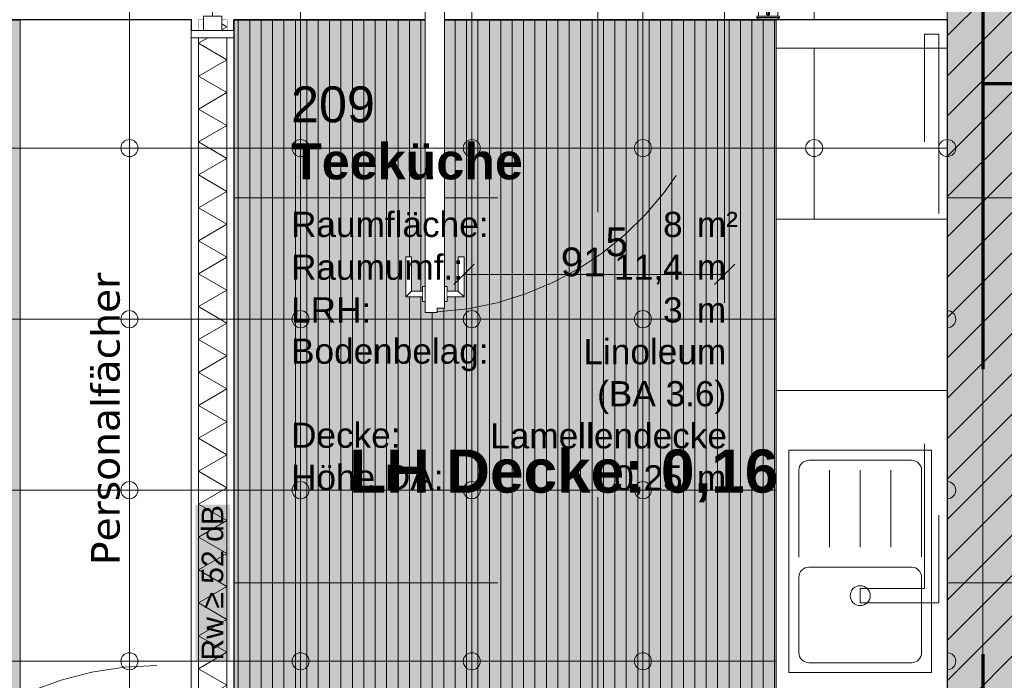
# Model space of a CAD drawing. Header units: metres. Extents: x -45 to 152, y -127 to 99.
# Tile 129 of 256: x -26.33 to -22.88, y -20.59 to -18.27. Entities that reach past the tile are written whole.
import ezdxf
from ezdxf.enums import TextEntityAlignment as Align

# ---------------------------------------------------------------- set-up
doc = ezdxf.new("R2010")
doc.units = ezdxf.units.M
doc.header["$PDMODE"] = 1
doc.header["$PDSIZE"] = -2
for name, pattern in [('Achsen 01', [5.291531, 3.175, -1.058062, 0.352704, -0.705764]), ('gestrichelt', [2.116531, 1.058062, -1.058469]), ('gestrichelt - 01', [2, 1, -1]), ('Raster 01', [2, 1, -1])]:
    doc.linetypes.add(name, pattern=pattern)
doc.layers.get('0').update_dxf_attribs({"lineweight": 25})
for name, color, linetype, lineweight, true_color in [('013_Beton und Stahlbetonarbeiten-000 Sichtbeton-341 tragende In', 5, 'Continuous', 5, 0x0000ff), ('031_Metallbauarbeiten-350 Lamellendecke DS', 7, 'Continuous', 35, 0x666666), ('032_Metallarbeiten-Fenster', 7, 'Continuous', 13, 0x444444), ('039_Trockenbauarbeiten-340 Dämmung', 7, 'Continuous', 9, 0xc0c0c0), ('045_Sanitär Betriebseinrichtung-allg.', 9, 'Continuous', 13, 0x808080), ('ACTES-Einrichtung Aufsicht.', 7, 'Continuous', 9, 0xa6a6a6), ('AV1-Achsen', 1, 'Achsen 01', 18, 0xff0000), ('AV1-Einrichtung', 7, 'Continuous', 9, 0xa6a6a6), ('AV1-Raster', 7, 'Raster 01', 9, 0xa6a6a6)]:
    doc.layers.add(name, color=color, linetype=linetype, lineweight=lineweight, true_color=true_color)
for name, color, linetype, lineweight in [('013_Beton und Stahlbetonarbeiten-340 Innenwände', 7, 'Continuous', 18), ('027_Tischlerarbeiten-340 Innentüren', 7, 'Continuous', 9), ('036_Bodenbelagarbeiten-350 Doppelbodenelement', 7, 'Continuous', 9), ('039_Trockenbauarbeiten-340 Gipskarton', 7, 'Continuous', 9), ('_1.35m (3D)', 7, 'Continuous', 9), ('_GRU (2D)', 7, 'Continuous', 9), ('_OG 2 (2D)', 7, 'Continuous', 9), ('_OG 2 - DS (2D)', 7, 'Continuous', 9), ('AV1-Akustikvorgaben-Trennwände', 7, 'Continuous', 5), ('AV1-Brandschutzkonzept-Brandschutzkonzept', 7, 'Continuous', 5), ('AV1-Stempel-Raumstempel', 7, 'Continuous', 9), ('Keine', 7, 'Continuous', 9)]:
    doc.layers.add(name, color=color, linetype=linetype, lineweight=lineweight)
doc.layers.get('0').freeze()
doc.styles.add('Arial', font='arial.ttf')
doc.styles.add('Arial (bold)', font='arialbd.ttf')
doc.styles.add('Verdana', font='verdana.ttf')
doc.dimstyles.new('COE 50', dxfattribs={"dimtxt": 126.090495, "dimasz": 0.001414, "dimexe": 0.001, "dimexo": 0.01, "dimgap": 0.001, "dimtad": 1, "dimdec": 3, "dimtxsty": 'Arial', "dimblk": 'VW_SLASH-4', "dimblk1": 'VW_SLASH-4', "dimblk2": 'VW_SLASH-4', "dimcen": 0, "dimadec": 3, "dimazin": 0, "dimtfac": 0.8, "dimtdec": 3, "dimtix": 1, "dimtmove": 0, "dimatfit": 0, "dimldrblk": 'VW_SLASH-3', "dimfxl": 0.002, "dimfxlon": 1, "dimfrac": 2, "dimtolj": 1, "dimarcsym": 0})
pattern_1 = [(90, (0, 0), (0.04, 0), [])]

# ---------------------------------------------------------------- blocks, each defined once
blk = doc.blocks.new('Group-2')
at = {"layer": 'AV1-Raster'}
for p, q in [((-25.65, -22.95), (-25.65, 1.35)), ((-24.3, -22.95), (-24.3, 1.35)), ((-22.95, -22.95), (-22.95, 1.35)), ((1.35, -18.9), (-40.5, -18.9)), ((1.35, -20.25), (-40.5, -20.25))]:
    blk.add_line(p, q, dxfattribs=at)
blk = doc.blocks.new('1.35m (3D)')
at = {"layer": 'AV1-Raster', "color": 7}
blk.add_blockref('Group-2', (0, 0), dxfattribs=at)
blk = doc.blocks.new('OG 2 - DS (2D)')
at = {"layer": '031_Metallbauarbeiten-350 Lamellendecke DS', "linetype": 'Continuous', "lineweight": 0, "transparency": 33554508}
for color, points in [(254, [(-29.625, -18.275), (-25.725, -18.275), (-25.725, -21.385), (-29.625, -21.385)]), (190, [(-29.625, -18.275), (-25.725, -18.275), (-25.725, -21.385), (-29.625, -21.385)]), (254, [(-25.575, -18.275), (-23.075, -18.275), (-23.075, -21.385), (-25.575, -21.385)]), (190, [(-25.575, -18.275), (-23.075, -18.275), (-23.075, -21.385), (-25.575, -21.385)])]:
    blk.add_hatch(color=color, dxfattribs=at).paths.add_polyline_path(points)
at = {"layer": '031_Metallbauarbeiten-350 Lamellendecke DS', "linetype": 'Continuous', "lineweight": 9, "transparency": 33554508}
h = blk.add_hatch(dxfattribs=at)
h.set_pattern_fill('Lamellendecke', color=252, style=0, pattern_type=2)
h.set_pattern_definition(pattern_1)
h.paths.add_polyline_path([(-29.625, -18.275), (-25.725, -18.275), (-25.725, -21.385), (-29.625, -21.385)])
h = blk.add_hatch(dxfattribs=at)
h.set_pattern_fill('Lamellendecke', color=252, style=0, pattern_type=2)
h.set_pattern_definition(pattern_1)
h.paths.add_polyline_path([(-25.575, -18.275), (-23.075, -18.275), (-23.075, -21.385), (-25.575, -21.385)])
at = {"layer": '031_Metallbauarbeiten-350 Lamellendecke DS', "flags": 128}
for points in [[(-29.625, -18.275), (-25.725, -18.275), (-25.725, -21.385), (-29.625, -21.385)], [(-25.575, -18.275), (-23.075, -18.275), (-23.075, -21.385), (-25.575, -21.385)]]:
    blk.add_lwpolyline(points, close=True, dxfattribs=at)
at = {"layer": '031_Metallbauarbeiten-350 Lamellendecke DS', "color": 251, "linetype": 'Continuous', "lineweight": 35, "transparency": 33554687, "flags": 128}
for points in [[(-29.625, -18.275), (-25.725, -18.275), (-25.725, -21.385), (-29.625, -21.385)], [(-25.575, -18.275), (-23.075, -18.275), (-23.075, -21.385), (-25.575, -21.385)]]:
    blk.add_lwpolyline(points, close=True, dxfattribs=at)
at = {"layer": '031_Metallbauarbeiten-350 Lamellendecke DS', "insert": (-24.325, -19.875), "char_height": 0.151309, "attachment_point": 5, "line_spacing_factor": 0.969122, "style": 'Arial (bold)'}
blk.add_mtext('LH Decke: 0,16m', dxfattribs=at)
blk = doc.blocks.new('Group-101')
at = {"color": 255, "transparency": 33554687}
blk.add_wipeout([(-26.325, -21.075), (-26.325, -18.275), (-25.725, -18.275), (-25.725, -21.075)], dxfattribs=at).dxf.layer = 'ACTES-Einrichtung Aufsicht.'
at = {"layer": 'ACTES-Einrichtung Aufsicht.', "transparency": 33554623, "flags": 128}
blk.add_lwpolyline([(-26.325, -21.075), (-26.325, -18.275), (-25.725, -18.275), (-25.725, -21.075)], close=True, dxfattribs=at)
at = {"color": 255, "transparency": 33554559}
blk.add_wipeout([(-25.9407, -20.4274), (-25.9407, -18.9226), (-26.1093, -18.9226), (-26.1093, -20.4274)], dxfattribs=at).dxf.layer = 'ACTES-Einrichtung Aufsicht.'
at = {"layer": 'ACTES-Einrichtung Aufsicht.', "insert": (-26.025, -19.675), "char_height": 0.10018, "width": 1.5048, "attachment_point": 5, "rotation": 90, "line_spacing_factor": 0.940609, "style": 'Verdana'}
blk.add_mtext('Personalfächer ', dxfattribs=at)
blk = doc.blocks.new('Group-137')
at = {"color": 255, "linetype": 'Continuous', "lineweight": 5}
blk.add_wipeout([(-21.475, 25.6), (-18.275, 25.6), (-18.275, 25.7), (-21.475, 25.7)], dxfattribs=at).dxf.layer = '039_Trockenbauarbeiten-340 Dämmung'
blk = doc.blocks.new('Group-138')
at = {"layer": '039_Trockenbauarbeiten-340 Dämmung', "transparency": 33554687, "flags": 128}
blk.add_lwpolyline([(-21.475, 25.7), (-21.4173, 25.6), (-21.3595, 25.7), (-21.3018, 25.6), (-21.2441, 25.7), (-21.1863, 25.6), (-21.1286, 25.7), (-21.0709, 25.6), (-21.0131, 25.7), (-20.9554, 25.6), (-20.8976, 25.7), (-20.8399, 25.6), (-20.7822, 25.7), (-20.7244, 25.6), (-20.6667, 25.7), (-20.609, 25.6), (-20.5512, 25.7), (-20.4935, 25.6), (-20.4358, 25.7), (-20.378, 25.6), (-20.3203, 25.7), (-20.2626, 25.6), (-20.2048, 25.7), (-20.1471, 25.6), (-20.0894, 25.7), (-20.0316, 25.6), (-19.9739, 25.7), (-19.9162, 25.6), (-19.8584, 25.7), (-19.8007, 25.6), (-19.7429, 25.7), (-19.6852, 25.6), (-19.6275, 25.7), (-19.5697, 25.6), (-19.512, 25.7), (-19.4543, 25.6), (-19.3965, 25.7), (-19.3388, 25.6), (-19.2811, 25.7), (-19.2233, 25.6), (-19.1656, 25.7), (-19.1079, 25.6), (-19.0501, 25.7), (-18.9924, 25.6), (-18.9347, 25.7), (-18.8769, 25.6), (-18.8192, 25.7), (-18.7615, 25.6), (-18.7037, 25.7), (-18.646, 25.6), (-18.5882, 25.7), (-18.5305, 25.6), (-18.4728, 25.7), (-18.415, 25.6), (-18.3573, 25.7), (-18.2996, 25.6), (-18.275, 25.6426)], dxfattribs=at)
blk = doc.blocks.new('Group-139')
at = {"layer": '039_Trockenbauarbeiten-340 Dämmung'}
blk.add_blockref('Group-137', (0, 0), dxfattribs=at)
at = {"layer": '039_Trockenbauarbeiten-340 Dämmung', "transparency": 33554687}
blk.add_blockref('Group-138', (0, 0), dxfattribs=at)
blk = doc.blocks.new('Parametric Object-13')
at = {"layer": '039_Trockenbauarbeiten-340 Dämmung', "color": 7, "transparency": 33554687}
blk.add_blockref('Group-139', (0, 0), dxfattribs=at)
at = {"layer": '039_Trockenbauarbeiten-340 Dämmung', "color": 0, "flags": 1}
for tag in ['IFC_UUID', 'instanceID', 'prm0_name', 'prm0_type', 'prm0_value', 'prm1_name', 'prm1_type', 'prm1_value', 'prm2_name', 'prm2_type', 'prm2_value', 'prm3_name', 'prm3_type', 'prm3_value', 'prm4_name', 'prm4_type', 'prm4_value', 'prm5_name', 'prm5_type', 'prm5_value', 'prm6_name', 'prm6_type', 'prm6_value']:
    blk.add_attdef(tag, (-25.7, -21.475), '', height=0.00018, dxfattribs=at)
blk = doc.blocks.new('COE - Fenster 01')
at = {"layer": '032_Metallarbeiten-Fenster', "linetype": 'Continuous', "lineweight": 0}
for points in [[(-0.03, 2.515), (-0.03, 2.43), (0.06, 2.43), (0.06, 2.515)], [(0.02, 2.455), (0.02, 2.405), (-0.055, 2.405), (-0.055, 2.455)], [(-0.03, 2.43), (0.06, 2.43), (0.06, 0.17), (-0.03, 0.17)], [(0.02, 2.405), (0.02, 1.375), (-0.055, 1.375), (-0.055, 2.405)], [(0.02, 1.375), (0.02, 1.325), (-0.055, 1.325), (-0.055, 1.375)], [(0.06, 1.375), (0.06, 1.225), (-0.03, 1.225), (-0.03, 1.375)], [(0.02, 1.225), (0.02, 1.275), (-0.055, 1.275), (-0.055, 1.225)], [(0.02, 0.195), (0.02, 1.225), (-0.055, 1.225), (-0.055, 0.195)], [(0.02, 0.145), (0.02, 0.195), (-0.055, 0.195), (-0.055, 0.145)], [(0.06, 0.17), (-0.03, 0.17), (-0.03, 0.085), (0.06, 0.085)]]:
    blk.add_hatch(color=7, dxfattribs=at).paths.add_polyline_path(points)
at = {"layer": '032_Metallarbeiten-Fenster', "color": 7, "linetype": 'gestrichelt - 01', "lineweight": 18, "transparency": 33554687}
for p, q in [((-0.055, 2.455), (-1.185, 2.455)), ((-0.055, 0.145), (-1.185, 0.145))]:
    blk.add_line(p, q, dxfattribs=at)
at = {"layer": '032_Metallarbeiten-Fenster', "color": 7, "lineweight": 18}
for p, q in [((-0.0175, 2.405), (-0.0175, 1.375)), ((-0.0175, 0.195), (-0.0175, 1.225))]:
    blk.add_line(p, q, dxfattribs=at)
at = {"layer": '032_Metallarbeiten-Fenster', "color": 7, "lineweight": 18, "flags": 128}
for points in [[(-0.03, 2.515), (-0.03, 2.43), (0.06, 2.43), (0.06, 2.515)], [(0.02, 2.455), (0.02, 2.405), (-0.055, 2.405), (-0.055, 2.455)], [(-0.03, 2.43), (0.06, 2.43), (0.06, 0.17), (-0.03, 0.17)], [(0.02, 2.405), (0.02, 1.375), (-0.055, 1.375), (-0.055, 2.405)], [(0.02, 1.375), (0.02, 1.325), (-0.055, 1.325), (-0.055, 1.375)], [(0.06, 1.375), (0.06, 1.225), (-0.03, 1.225), (-0.03, 1.375)], [(0.02, 1.225), (0.02, 1.275), (-0.055, 1.275), (-0.055, 1.225)], [(0.02, 0.195), (0.02, 1.225), (-0.055, 1.225), (-0.055, 0.195)], [(0.02, 0.145), (0.02, 0.195), (-0.055, 0.195), (-0.055, 0.145)], [(0.06, 0.17), (-0.03, 0.17), (-0.03, 0.085), (0.06, 0.085)]]:
    blk.add_lwpolyline(points, close=True, dxfattribs=at)
at = {"layer": '032_Metallarbeiten-Fenster', "color": 7, "linetype": 'gestrichelt - 01', "lineweight": 18, "transparency": 33554687}
for centre, start, end in [((-0.055, 2.455), 180.0004, 270), ((-0.055, 0.145), 90, 179.9996)]:
    blk.add_arc(centre, 1.13, start, end, dxfattribs=at)
blk = doc.blocks.new('Group-669')
at = {"layer": '027_Tischlerarbeiten-340 Innentüren', "color": 8, "lineweight": 13}
for p, q in [((-23.7042, -18.2152), (-23.7017, -18.2152)), ((-23.737, -18.2242), (-23.708, -18.2242)), ((-23.698, -18.2242), (-23.669, -18.2242)), ((-23.743, -18.267), (-23.663, -18.267))]:
    blk.add_line(p, q, dxfattribs=at)
at = {"layer": '027_Tischlerarbeiten-340 Innentüren', "color": 8, "lineweight": 13, "flags": 128}
for points in [[(-23.737, -18.2622), (-23.737, -18.2242), (-23.7265, -18.216), (-23.6795, -18.216), (-23.669, -18.2242), (-23.669, -18.2622)], [(-23.7012, -18.2425), (-23.7012, -18.242), (-23.7048, -18.242), (-23.7048, -18.2425)]]:
    blk.add_lwpolyline(points, dxfattribs=at)
for points in [[(-23.7052, -18.2425), (-23.6955, -18.2425, -0.080609), (-23.6945, -18.2427), (-23.6923, -18.2434), (-23.6927, -18.2448), (-23.695, -18.2441, 0.080609), (-23.6955, -18.244), (-23.7052, -18.244)], [(-23.7423, -18.2685, -0.251782), (-23.743, -18.2672), (-23.743, -18.264, -0.414214), (-23.742, -18.263), (-23.664, -18.263, -0.414214), (-23.663, -18.264), (-23.663, -18.267), (-23.663, -18.2672, -0.251782), (-23.6637, -18.2685, -0.11612), (-23.676, -18.273), (-23.73, -18.273, -0.11612)], [(-23.677, -18.273), (-23.677, -18.2735, -0.414214), (-23.6785, -18.275, -0.040816), (-23.7275, -18.275, -0.414214), (-23.729, -18.2735), (-23.729, -18.273)]]:
    blk.add_lwpolyline(points, format="xyb", close=True, dxfattribs=at)
at = {"color": 255, "lineweight": 13}
blk.add_wipeout([(-23.6678, -18.263), (-23.6678, -18.2622), (-23.7383, -18.2622), (-23.7383, -18.263)], dxfattribs=at).dxf.layer = '027_Tischlerarbeiten-340 Innentüren'
at = {"layer": '027_Tischlerarbeiten-340 Innentüren', "color": 8, "lineweight": 13}
for p, q in [((-23.708, -18.257), (-23.708, -18.216)), ((-23.699, -18.258), (-23.707, -18.258)), ((-23.7005, -18.261), (-23.7055, -18.261)), ((-23.7055, -18.261), (-23.7055, -18.2622)), ((-23.7055, -18.2622), (-23.7005, -18.2622)), ((-23.7039, -18.2617), (-23.7045, -18.2627)), ((-23.7042, -18.2605), (-23.704, -18.2608)), ((-23.7042, -18.2605), (-23.704, -18.2605)), ((-23.704, -18.2605), (-23.7017, -18.2605)), ((-23.704, -18.2608), (-23.704, -18.2609)), ((-23.703, -18.2614), (-23.7039, -18.2617)), ((-23.7031, -18.2617), (-23.7032, -18.2615)), ((-23.7031, -18.2617), (-23.7032, -18.2622)), ((-23.7032, -18.2622), (-23.7032, -18.2626)), ((-23.7032, -18.2626), (-23.7032, -18.2629)), ((-23.7032, -18.2626), (-23.7028, -18.2626)), ((-23.7029, -18.2617), (-23.7031, -18.2617)), ((-23.7021, -18.2617), (-23.703, -18.2614)), ((-23.7029, -18.2617), (-23.7028, -18.2615)), ((-23.7028, -18.2626), (-23.7029, -18.2617)), ((-23.7028, -18.2629), (-23.7028, -18.2626)), ((-23.7015, -18.2627), (-23.7021, -18.2617)), ((-23.702, -18.2608), (-23.7017, -18.2605)), ((-23.702, -18.2608), (-23.702, -18.2609)), ((-23.702, -18.2608), (-23.702, -18.2608)), ((-23.7008, -18.262), (-23.7008, -18.262)), ((-23.7005, -18.2622), (-23.7005, -18.261))]:
    blk.add_line(p, q, dxfattribs=at)
at = {"layer": '027_Tischlerarbeiten-340 Innentüren', "color": 8, "lineweight": 13, "flags": 128}
for points in [[(-23.7017, -18.2605), (-23.7017, -18.2605), (-23.7017, -18.2605), (-23.7017, -18.2605), (-23.7017, -18.2605), (-23.7017, -18.2152), (-23.7017, -18.2152), (-23.702, -18.215), (-23.703, -18.215), (-23.704, -18.215), (-23.7042, -18.2152), (-23.7042, -18.2152), (-23.7042, -18.2605), (-23.7042, -18.2605), (-23.7042, -18.2605), (-23.7042, -18.2605), (-23.7042, -18.2605)], [(-23.704, -18.2608), (-23.704, -18.2608), (-23.704, -18.2608), (-23.704, -18.215), (-23.704, -18.215), (-23.704, -18.215), (-23.704, -18.215), (-23.704, -18.215)], [(-23.702, -18.2608), (-23.702, -18.2608), (-23.702, -18.2608), (-23.702, -18.215), (-23.702, -18.215), (-23.702, -18.215), (-23.702, -18.215), (-23.702, -18.215)], [(-23.6678, -18.263), (-23.6678, -18.2622), (-23.7383, -18.2622), (-23.7383, -18.263)]]:
    blk.add_lwpolyline(points, dxfattribs=at)
blk.add_lwpolyline([(-23.698, -18.216), (-23.698, -18.257, -0.414214), (-23.699, -18.258)], format="xyb", dxfattribs=at)
at = {"layer": '027_Tischlerarbeiten-340 Innentüren', "color": 8, "lineweight": 13}
for centre, radius, start, end in [((-23.707, -18.257), 0.001, 180, 270), ((-23.703, -18.2579), 0.005, 240, 267.6858), ((-23.7041, -18.2609), 0.000104, 270.002, 359.9995), ((-23.703, -18.2579), 0.005, 272.3143, 300), ((-23.7019, -18.2609), 0.000104, 180.0005, 270.0016)]:
    blk.add_arc(centre, radius, start, end, dxfattribs=at)
blk = doc.blocks.new('Group-670')
at = {"color": 255, "lineweight": 13}
blk.add_wipeout([(-24.9048, -19.301), (-24.9041, -19.3017), (-24.8635, -19.3017), (-24.8628, -19.301), (-24.8628, -19.2867), (-24.8375, -19.2867), (-24.8368, -19.286), (-24.8368, -18.2465), (-24.8375, -18.2458), (-24.8628, -18.2458), (-24.8628, -18.2315), (-24.8635, -18.2308), (-24.9041, -18.2308), (-24.9048, -18.2315)], dxfattribs=at).dxf.layer = '027_Tischlerarbeiten-340 Innentüren'
at = {"layer": '027_Tischlerarbeiten-340 Innentüren', "color": 7, "lineweight": 13, "flags": 128}
blk.add_lwpolyline([(-24.9048, -19.301), (-24.9041, -19.3017), (-24.8635, -19.3017), (-24.8628, -19.301), (-24.8628, -19.2867), (-24.8375, -19.2867), (-24.8368, -19.286), (-24.8368, -18.2465), (-24.8375, -18.2458), (-24.8628, -18.2458), (-24.8628, -18.2315), (-24.8635, -18.2308), (-24.9041, -18.2308), (-24.9048, -18.2315)], close=True, dxfattribs=at)
blk = doc.blocks.new('Group-671')
at = {"color": 255, "linetype": 'Continuous', "lineweight": 13}
for points in [[(-24.9048, -19.2632), (-24.9048, -19.2102), (-24.9143, -19.2102), (-24.9143, -19.2632)], [(-24.8368, -19.2632), (-24.8368, -19.2102), (-24.8273, -19.2102), (-24.8273, -19.2632)]]:
    blk.add_wipeout(points, dxfattribs=at).dxf.layer = '027_Tischlerarbeiten-340 Innentüren'
at = {"layer": '027_Tischlerarbeiten-340 Innentüren', "color": 8, "linetype": 'Continuous', "lineweight": 13, "flags": 128}
for points in [[(-24.9048, -19.2632), (-24.9048, -19.2102), (-24.9143, -19.2102), (-24.9143, -19.2632)], [(-24.8368, -19.2632), (-24.8368, -19.2102), (-24.8273, -19.2102), (-24.8273, -19.2632)]]:
    blk.add_lwpolyline(points, close=True, dxfattribs=at)
at = {"color": 255, "linetype": 'Continuous', "lineweight": 13}
for points in [[(-24.9147, -19.2268), (-24.9528, -19.2268), (-24.9528, -19.1068), (-24.9728, -19.1068), (-24.9728, -19.2468), (-24.9147, -19.2468)], [(-24.8268, -19.2268), (-24.7888, -19.2268), (-24.7888, -19.1068), (-24.7688, -19.1068), (-24.7688, -19.2468), (-24.8268, -19.2468)]]:
    blk.add_wipeout(points, dxfattribs=at).dxf.layer = '027_Tischlerarbeiten-340 Innentüren'
at = {"layer": '027_Tischlerarbeiten-340 Innentüren', "color": 8, "linetype": 'Continuous', "lineweight": 13}
for p, q in [((-24.9728, -19.2468), (-24.9528, -19.2268)), ((-24.7688, -19.2468), (-24.7888, -19.2268))]:
    blk.add_line(p, q, dxfattribs=at)
at = {"layer": '027_Tischlerarbeiten-340 Innentüren', "color": 8, "linetype": 'Continuous', "lineweight": 13, "flags": 128}
for points in [[(-24.9147, -19.2268), (-24.9528, -19.2268), (-24.9528, -19.1068), (-24.9728, -19.1068), (-24.9728, -19.2468), (-24.9147, -19.2468)], [(-24.8268, -19.2268), (-24.7888, -19.2268), (-24.7888, -19.1068), (-24.7688, -19.1068), (-24.7688, -19.2468), (-24.8268, -19.2468)]]:
    blk.add_lwpolyline(points, dxfattribs=at)
blk = doc.blocks.new('VW_SLASH-4')
at = {"color": 0, "linetype": 'ByBlock', "lineweight": -2, "transparency": 16777216}
blk.add_line((0, 0), (-1, 0), dxfattribs=at)
at = {"color": 0, "linetype": 'Continuous', "lineweight": 15, "transparency": 16777216, "flags": 128}
blk.add_lwpolyline([(0.5, 0.5), (-0.5, -0.5)], dxfattribs=at)
blk = doc.blocks.new('*D1831')
at = {"layer": '027_Tischlerarbeiten-340 Innentüren', "color": 0, "lineweight": -2}
for p, q in [((-24.7688, -19.2368), (-24.7688, -19.1181)), ((-23.8553, -19.2681), (-23.8553, -19.1181)), ((-24.6981, -19.1681), (-23.926, -19.1681))]:
    blk.add_line(p, q, dxfattribs=at)
at = {"layer": 'Defpoints', "color": 0}
for p in [(-23.8553, -19.1681), (-24.7688, -19.2468), (-23.8553, -19.3017)]:
    blk.add_point(p, dxfattribs=at)
at = {"layer": '027_Tischlerarbeiten-340 Innentüren', "color": 0, "lineweight": -2, "xscale": 0.070693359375, "yscale": 0.070693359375, "zscale": 0.070693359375, "rotation": 180}
blk.add_blockref('VW_SLASH-4', (-24.7688, -19.1681), dxfattribs=at)
at = {"layer": '027_Tischlerarbeiten-340 Innentüren', "color": 0, "lineweight": -2, "xscale": 0.070693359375, "yscale": 0.070693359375, "zscale": 0.070693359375}
blk.add_blockref('VW_SLASH-4', (-23.8553, -19.1681), dxfattribs=at)
at = {"layer": '027_Tischlerarbeiten-340 Innentüren', "color": 0, "insert": (-24.312, -19.0898), "char_height": 0.100872, "attachment_point": 5, "style": 'Arial'}
blk.add_mtext('\\A1;91\\S5^ ;', dxfattribs=at)
blk = doc.blocks.new('VW_SLASH-3')
at = {"color": 0, "linetype": 'ByBlock', "lineweight": -2, "transparency": 16777216}
blk.add_line((0, 0), (-1, 0), dxfattribs=at)
at = {"color": 0, "linetype": 'Continuous', "lineweight": 15, "transparency": 16777216, "flags": 128}
blk.add_lwpolyline([(0.5, 0.5), (-0.5, -0.5)], dxfattribs=at)
blk = doc.blocks.new('Raumstempel - Symbol - 1 (2D)')
at = {"layer": 'AV1-Stempel-Raumstempel', "attachment_point": 1, "line_spacing_factor": 0.967919, "style": 'Arial'}
for s, insert, char_height in [('m²', (1.6225, -0.6736), 0.08826), ('Raumfläche:', (0.2, -0.6736), 0.088263), ('Raumumf.:', (0.2, -0.8236), 0.08826), ('m', (1.6225, -0.8236), 0.0883), ('LRH:', (0.2, -0.9736), 0.08826), ('m', (1.6225, -0.9736), 0.0883), ('Bodenbelag:', (0.2, -1.118), 0.088263), ('Decke:', (0.2, -1.4131), 0.08826), ('Höhe DA:', (0.2, -1.5607), 0.08826), ('m', (1.6225, -1.5625), 0.0883)]:
    blk.add_mtext(s, dxfattribs=dict(at, insert=insert, char_height=char_height))
at = {"layer": 'AV1-Stempel-Raumstempel'}
for tag, style, p in [('Raumnummer', 'Arial', (0.2, -0.2337)), ('Raumname', 'Arial (bold)', (0.2, -0.4337))]:
    blk.add_attdef(tag, text='', height=0.1261, dxfattribs=dict(at, style=style)).set_placement(p, align=Align.TOP_LEFT)
at = {"layer": 'AV1-Stempel-Raumstempel', "style": 'Arial'}
for tag, p in [('Raumfläche', (1.5725, -0.6736)), ('Raumumfang', (1.5725, -0.8236)), ('LRH', (1.5725, -0.9736)), ('Bodenbelag', (1.7253, -1.1199)), ('Bodendetail', (1.7253, -1.2674)), ('Decke', (1.7278, -1.415)), ('Höhe_DA', (1.5725, -1.5625))]:
    blk.add_attdef(tag, text='', height=0.0883, dxfattribs=at).set_placement(p, align=Align.TOP_RIGHT)
blk = doc.blocks.new('Group-694')
at = {"color": 255, "transparency": 33554559}
blk.add_wipeout([(-23.13, -20.565), (-23.63, -20.565), (-23.63, -19.785), (-23.13, -19.785)], dxfattribs=at).dxf.layer = 'AV1-Einrichtung'
at = {"layer": 'AV1-Einrichtung', "color": 254, "flags": 128}
blk.add_lwpolyline([(-23.13, -20.565), (-23.63, -20.565), (-23.63, -19.785), (-23.13, -19.785)], close=True, dxfattribs=at)
at = {"color": 255, "transparency": 33554559}
for points in [[(-23.595, -20.16), (-23.595, -19.855), (-23.5943, -19.8482), (-23.5923, -19.8416), (-23.5891, -19.8356), (-23.5847, -19.8303), (-23.5794, -19.8259), (-23.5734, -19.8227), (-23.5668, -19.8207), (-23.56, -19.82), (-23.2, -19.82), (-23.1932, -19.8207), (-23.1866, -19.8227), (-23.1806, -19.8259), (-23.1753, -19.8303), (-23.1709, -19.8356), (-23.1677, -19.8416), (-23.1657, -19.8482), (-23.165, -19.855), (-23.165, -20.16)], [(-23.2, -20.53), (-23.56, -20.53), (-23.5668, -20.5293), (-23.5734, -20.5273), (-23.5794, -20.5241), (-23.5847, -20.5197), (-23.5891, -20.5144), (-23.5923, -20.5084), (-23.5943, -20.5018), (-23.595, -20.495), (-23.595, -20.3625), (-23.595, -20.23), (-23.5943, -20.2232), (-23.5923, -20.2166), (-23.5891, -20.2106), (-23.5847, -20.2053), (-23.5794, -20.2009), (-23.5734, -20.1977), (-23.5668, -20.1957), (-23.56, -20.195), (-23.38, -20.195), (-23.2, -20.195), (-23.1932, -20.1957), (-23.1866, -20.1977), (-23.1806, -20.2009), (-23.1753, -20.2053), (-23.1709, -20.2106), (-23.1677, -20.2166), (-23.1657, -20.2232), (-23.165, -20.23), (-23.165, -20.3625), (-23.165, -20.495), (-23.1657, -20.5018), (-23.1677, -20.5084), (-23.1709, -20.5144), (-23.1753, -20.5197), (-23.1806, -20.5241), (-23.1866, -20.5273), (-23.1932, -20.5293)]]:
    blk.add_wipeout(points, dxfattribs=at).dxf.layer = 'AV1-Einrichtung'
at = {"layer": 'AV1-Einrichtung', "color": 254}
for p, q in [((-23.4875, -20.125), (-23.4875, -19.855)), ((-23.38, -20.125), (-23.38, -19.855)), ((-23.2725, -20.125), (-23.2725, -19.855))]:
    blk.add_line(p, q, dxfattribs=at)
at = {"layer": 'AV1-Einrichtung', "color": 254, "flags": 128}
blk.add_lwpolyline([(-23.595, -20.16), (-23.595, -19.855, -0.414214), (-23.56, -19.82), (-23.2, -19.82, -0.414214), (-23.165, -19.855), (-23.165, -20.16)], format="xyb", dxfattribs=at)
blk.add_lwpolyline([(-23.2, -20.53), (-23.56, -20.53, -0.414214), (-23.595, -20.495), (-23.595, -20.23, -0.414214), (-23.56, -20.195), (-23.2, -20.195, -0.414214), (-23.165, -20.23), (-23.165, -20.495, -0.414214), (-23.2, -20.53)], format="xyb", close=True, dxfattribs=at)
at = {"color": 255, "transparency": 33554559}
blk.add_wipeout([(-23.415, -20.295), (-23.4047, -20.2703), (-23.38, -20.26), (-23.3553, -20.2703), (-23.345, -20.295), (-23.3553, -20.3197), (-23.38, -20.33), (-23.4047, -20.3197)], dxfattribs=at).dxf.layer = 'AV1-Einrichtung'
at = {"layer": 'AV1-Einrichtung', "color": 254}
blk.add_circle((-23.38, -20.295), 0.035, dxfattribs=at)
blk = doc.blocks.new('Group-733')
at = {"layer": 'AV1-Achsen'}
blk.add_line((-22.95, -26.5), (-22.95, 4.9), dxfattribs=at)
blk = doc.blocks.new('GRU (2D)')
at = {"layer": 'AV1-Achsen', "color": 7}
blk.add_blockref('Group-733', (0, 0), dxfattribs=at)
blk = doc.blocks.new('Group-672')
at = {"layer": '027_Tischlerarbeiten-340 Innentüren', "color": 8, "linetype": 'gestrichelt - 01', "lineweight": 13, "transparency": 33554687}
blk.add_line((-23.8553, -18.1375), (-23.8553, -19.3017), dxfattribs=at)
blk.add_arc((-24.9213, -18.223), 1.0782, 273.1061, 0.9817, dxfattribs=at)
at = {"layer": '027_Tischlerarbeiten-340 Innentüren', "color": 7}
blk.add_blockref('Group-669', (0, 0), dxfattribs=at)
at = {"color": 255, "linetype": 'Continuous', "lineweight": 5, "transparency": 33554687}
blk.add_wipeout([(-25.618, -18.313), (-25.682, -18.313), (-25.682, -18.263), (-25.618, -18.263)], dxfattribs=at).dxf.layer = '027_Tischlerarbeiten-340 Innentüren'
at = {"layer": '027_Tischlerarbeiten-340 Innentüren', "color": 7, "linetype": 'Continuous', "lineweight": 5, "transparency": 33554687, "flags": 128}
blk.add_lwpolyline([(-25.618, -18.313), (-25.682, -18.313), (-25.682, -18.263), (-25.618, -18.263)], close=True, dxfattribs=at)
at = {"layer": '027_Tischlerarbeiten-340 Innentüren', "color": 7}
blk.add_blockref('Group-670', (0, 0), dxfattribs=at)
at = {"layer": '027_Tischlerarbeiten-340 Innentüren', "color": 8}
blk.add_blockref('Group-671', (0, 0), dxfattribs=at)
at = {"layer": '027_Tischlerarbeiten-340 Innentüren'}
dim = blk.add_linear_dim(base=(-23.8553, -19.1681), p1=(-24.7688, -19.2468), p2=(-23.8553, -19.3017), text='91\\S5^ ;', dimstyle='COE 50', override={"dimtxt": 0.100872, "dimasz": 0.070693, "dimexe": 0.05, "dimgap": 0.01, "dimpost": '<>', "dimtxsty": 'Arial', "dimtmove": 2, "dimfxl": 0.1}, dxfattribs=at)
dim.commit()
dim.dimension.update_dxf_attribs({"geometry": '*D1831', "text_midpoint": (-24.312, -19.0898)})
blk = doc.blocks.new('OG 2 (2D)')
at = {"layer": 'AV1-Brandschutzkonzept-Brandschutzkonzept', "color": 40, "linetype": 'gestrichelt - 01', "lineweight": 70, "true_color": 0xffc000, "transparency": 33554687}
blk.add_line((-22.95, -16.075), (-22.95, -18.5), dxfattribs=at)
at = {"layer": 'AV1-Brandschutzkonzept-Brandschutzkonzept', "color": 14, "linetype": 'gestrichelt - 01', "lineweight": 70, "transparency": 33554687}
for p, q in [((-22.95, -18.5), (-22.95, -21.6)), ((-18, -18.5), (-22.95, -18.5))]:
    blk.add_line(p, q, dxfattribs=at)
at = {"layer": 'ACTES-Einrichtung Aufsicht.'}
blk.add_blockref('Group-101', (0, 0), dxfattribs=at)
at = {"layer": '036_Bodenbelagarbeiten-350 Doppelbodenelement', "color": 230, "linetype": 'Continuous', "flags": 128}
for points in [[(-26.5416, -19.325), (-25.9416, -19.325), (-25.9416, -19.925), (-26.5416, -19.925)], [(-25.3416, -19.325), (-24.7416, -19.325), (-24.7416, -19.925), (-25.3416, -19.925)], [(-24.7416, -19.325), (-24.1416, -19.325), (-24.1416, -19.925), (-24.7416, -19.925)], [(-24.1416, -19.325), (-23.5416, -19.325), (-23.5416, -19.925), (-24.1416, -19.925)], [(-23.5416, -19.325), (-23.075, -19.325), (-23.075, -19.925), (-23.5416, -19.925)], [(-26.5416, -19.925), (-25.9416, -19.925), (-25.9416, -20.525), (-26.5416, -20.525)], [(-25.3416, -19.925), (-24.7416, -19.925), (-24.7416, -20.525), (-25.3416, -20.525)], [(-24.7416, -19.925), (-24.1416, -19.925), (-24.1416, -20.525), (-24.7416, -20.525)], [(-24.1416, -19.925), (-23.5416, -19.925), (-23.5416, -20.525), (-24.1416, -20.525)], [(-23.5416, -19.925), (-23.075, -19.925), (-23.075, -20.525), (-23.5416, -20.525)], [(-26.5416, -20.525), (-25.9416, -20.525), (-25.9416, -21.125), (-26.5416, -21.125)], [(-25.3416, -20.525), (-24.7416, -20.525), (-24.7416, -21.125), (-25.3416, -21.125)], [(-24.7416, -20.525), (-24.1416, -20.525), (-24.1416, -21.125), (-24.7416, -21.125)], [(-24.1416, -20.525), (-23.5416, -20.525), (-23.5416, -21.125), (-24.1416, -21.125)], [(-23.5416, -20.525), (-23.075, -20.525), (-23.075, -21.125), (-23.5416, -21.125)]]:
    blk.add_lwpolyline(points, close=True, dxfattribs=at)
at = {"layer": '036_Bodenbelagarbeiten-350 Doppelbodenelement', "color": 230, "lineweight": 18}
for centre in [(-25.9416, -19.925), (-25.3416, -19.925), (-24.7416, -19.925), (-24.1416, -19.925), (-23.5416, -19.925), (-23.075, -19.925), (-25.9416, -20.525), (-25.3416, -20.525), (-24.7416, -20.525), (-24.1416, -20.525), (-23.5416, -20.525), (-23.075, -20.525)]:
    blk.add_circle(centre, 0.03, dxfattribs=at)
at = {"layer": '032_Metallarbeiten-Fenster', "color": 7, "rotation": 270}
for p in [(-28.3, -21.725), (-25.6, -21.725)]:
    blk.add_blockref('COE - Fenster 01', p, dxfattribs=at)
at = {"color": 255}
blk.add_wipeout([(-25.6, -21.475), (-25.6, -18.275), (-25.7, -18.275), (-25.7, -21.475)], dxfattribs=at).dxf.layer = '039_Trockenbauarbeiten-340 Dämmung'
at = {"color": 255, "transparency": 33554559}
blk.add_wipeout([(-23.675, -18.975), (-23.675, -18.375), (-23.075, -18.375), (-23.075, -18.975)], dxfattribs=at).dxf.layer = 'AV1-Einrichtung'
at = {"layer": '013_Beton und Stahlbetonarbeiten-340 Innenwände', "linetype": 'Continuous', "lineweight": 0, "true_color": 0xc0c0c0}
blk.add_hatch(color=9, dxfattribs=at).paths.add_polyline_path([(-22.15, -16.075), (-23.075, -16.075), (-23.075, -21.475), (-22.825, -21.475), (-22.825, -18.625), (-17.875, -18.625), (-17.875, -16.075), (-19.15, -16.075), (-19.15, -16.325), (-18.125, -16.325), (-18.125, -18.375), (-22.825, -18.375), (-22.825, -16.325), (-22.15, -16.325)])
at = {"layer": '013_Beton und Stahlbetonarbeiten-340 Innenwände', "linetype": 'Continuous', "lineweight": 13}
h = blk.add_hatch(dxfattribs=at)
h.set_pattern_fill('Stahlbeton-1', color=251, style=0, pattern_type=2)
h.set_pattern_definition([(45, (0, 0), (0.07071068, -0.07071068), [0.025, -0.025])])
h.paths.add_polyline_path([(-22.15, -16.075), (-23.075, -16.075), (-23.075, -21.475), (-22.825, -21.475), (-22.825, -18.625), (-17.875, -18.625), (-17.875, -16.075), (-19.15, -16.075), (-19.15, -16.325), (-18.125, -16.325), (-18.125, -18.375), (-22.825, -18.375), (-22.825, -16.325), (-22.15, -16.325)])
h = blk.add_hatch(dxfattribs=at)
h.set_pattern_fill('Stahlbeton', color=251, style=0, pattern_type=2)
h.set_pattern_definition([(-135, (0.03106, -0.03313), (0.07071068, -0.07071068), [])])
h.paths.add_polyline_path([(-22.15, -16.075), (-23.075, -16.075), (-23.075, -21.475), (-22.825, -21.475), (-22.825, -18.625), (-17.875, -18.625), (-17.875, -16.075), (-19.15, -16.075), (-19.15, -16.325), (-18.125, -16.325), (-18.125, -18.375), (-22.825, -18.375), (-22.825, -16.325), (-22.15, -16.325)])
at = {"layer": '013_Beton und Stahlbetonarbeiten-000 Sichtbeton-341 tragende In', "color": 30}
blk.add_solid([(-23.075, -16.075), (-23.025, -16.125), (-23.075, -21.475), (-23.025, -21.475)], dxfattribs=at)
at = {"layer": '013_Beton und Stahlbetonarbeiten-340 Innenwände', "flags": 128}
blk.add_lwpolyline([(-22.15, -16.075), (-23.075, -16.075), (-23.075, -21.475), (-22.825, -21.475), (-22.825, -18.625), (-17.875, -18.625), (-17.875, -16.075), (-19.15, -16.075), (-19.15, -16.325), (-18.125, -16.325), (-18.125, -18.375), (-22.825, -18.375), (-22.825, -16.325), (-22.15, -16.325)], close=True, dxfattribs=at)
at = {"layer": '039_Trockenbauarbeiten-340 Dämmung', "flags": 128}
blk.add_lwpolyline([(-25.6, -21.475), (-25.6, -18.275), (-25.7, -18.275), (-25.7, -21.475)], close=True, dxfattribs=at)
at = {"layer": 'AV1-Einrichtung', "flags": 128}
blk.add_lwpolyline([(-23.675, -18.975), (-23.675, -18.375), (-23.075, -18.375), (-23.075, -18.975)], close=True, dxfattribs=at)
at = {"layer": '039_Trockenbauarbeiten-340 Dämmung', "rotation": 90}
blk.add_blockref('Parametric Object-13', (0, 0), dxfattribs=at)
at = {"color": 255}
for points in [[(-25.725, -21.475), (-25.725, -18.313), (-25.7, -18.313), (-25.7, -21.475)], [(-25.575, -21.475), (-25.575, -18.313), (-25.6, -18.313), (-25.6, -21.475)]]:
    blk.add_wipeout(points, dxfattribs=at).dxf.layer = '039_Trockenbauarbeiten-340 Gipskarton'
at = {"layer": '036_Bodenbelagarbeiten-350 Doppelbodenelement', "color": 230, "linetype": 'Continuous', "flags": 128}
for points in [[(-25.9416, -19.325), (-25.3416, -19.325), (-25.3416, -19.925), (-25.9416, -19.925)], [(-25.9416, -19.925), (-25.3416, -19.925), (-25.3416, -20.525), (-25.9416, -20.525)], [(-25.9416, -20.525), (-25.3416, -20.525), (-25.3416, -21.125), (-25.9416, -21.125)]]:
    blk.add_lwpolyline(points, close=True, dxfattribs=at)
at = {"layer": '039_Trockenbauarbeiten-340 Gipskarton', "flags": 128}
for points in [[(-25.725, -21.475), (-25.725, -18.313), (-25.7, -18.313), (-25.7, -21.475)], [(-25.575, -21.475), (-25.575, -18.313), (-25.6, -18.313), (-25.6, -21.475)]]:
    blk.add_lwpolyline(points, close=True, dxfattribs=at)
at = {"layer": 'AV1-Akustikvorgaben-Trennwände', "color": 7}
blk.add_solid([(-25.5891, -20.5242), (-25.5891, -19.9758), (-25.7109, -20.5242), (-25.7109, -19.9758)], dxfattribs=at)
blk.add_solid([(-25.5891, -20.5242), (-25.5891, -19.9758), (-25.7109, -20.5242), (-25.7109, -19.9758)], dxfattribs=at)
at = {"layer": 'AV1-Akustikvorgaben-Trennwände', "insert": (-25.65, -20.25), "char_height": 0.07565, "attachment_point": 5, "rotation": 90, "line_spacing_factor": 0.971931, "style": 'Arial'}
blk.add_mtext('Rw ≥ 52 dB', dxfattribs=at)
at = {"layer": '027_Tischlerarbeiten-340 Innentüren', "color": 7, "transparency": 33554687}
blk.add_blockref('Group-672', (0, 0), dxfattribs=at)
at = {"layer": '036_Bodenbelagarbeiten-350 Doppelbodenelement', "color": 230, "linetype": 'Continuous', "flags": 128}
for points in [[(-26.5416, -18.125), (-25.9416, -18.125), (-25.9416, -18.725), (-26.5416, -18.725)], [(-25.3416, -18.125), (-24.7416, -18.125), (-24.7416, -18.725), (-25.3416, -18.725)], [(-24.7416, -18.125), (-24.1416, -18.125), (-24.1416, -18.725), (-24.7416, -18.725)], [(-24.1416, -18.125), (-23.5416, -18.125), (-23.5416, -18.725), (-24.1416, -18.725)], [(-23.5416, -18.125), (-23.075, -18.125), (-23.075, -18.725), (-23.5416, -18.725)], [(-26.5416, -18.725), (-25.9416, -18.725), (-25.9416, -19.325), (-26.5416, -19.325)], [(-25.9416, -18.725), (-25.3416, -18.725), (-25.3416, -19.325), (-25.9416, -19.325)], [(-25.3416, -18.725), (-24.7416, -18.725), (-24.7416, -19.325), (-25.3416, -19.325)], [(-24.7416, -18.725), (-24.1416, -18.725), (-24.1416, -19.325), (-24.7416, -19.325)], [(-24.1416, -18.725), (-23.5416, -18.725), (-23.5416, -19.325), (-24.1416, -19.325)], [(-23.5416, -18.725), (-23.075, -18.725), (-23.075, -19.325), (-23.5416, -19.325)]]:
    blk.add_lwpolyline(points, close=True, dxfattribs=at)
at = {"layer": '036_Bodenbelagarbeiten-350 Doppelbodenelement', "color": 230, "lineweight": 18}
for centre in [(-25.9416, -18.725), (-25.3416, -18.725), (-24.7416, -18.725), (-24.1416, -18.725), (-23.5416, -18.725), (-23.075, -18.725), (-25.9416, -19.325), (-25.3416, -19.325), (-24.7416, -19.325), (-24.1416, -19.325), (-23.5416, -19.325), (-23.075, -19.325)]:
    blk.add_circle(centre, 0.03, dxfattribs=at)
at = {"layer": 'AV1-Stempel-Raumstempel'}
blk.add_blockref('Raumstempel - Symbol - 1 (2D)', (-25.575, -18.275), dxfattribs=at).add_auto_attribs({'Raumname': 'Teeküche', 'Raumnummer': '209', 'Bodendetail': '(BA 3.6)', 'Raumfläche': '8', 'LRH': '3', 'Raumumfang': '11,4', 'Höhe_DA': '0,25', 'Decke': 'Lamellendecke', 'Bodenbelag': 'Linoleum'})
at = {"color": 255}
blk.add_wipeout([(-25.575, -18.313), (-25.725, -18.313), (-25.725, -18.338), (-25.575, -18.338)], dxfattribs=at).dxf.layer = '039_Trockenbauarbeiten-340 Gipskarton'
at = {"layer": '036_Bodenbelagarbeiten-350 Doppelbodenelement', "color": 230, "linetype": 'Continuous', "flags": 128}
blk.add_lwpolyline([(-25.9416, -18.125), (-25.3416, -18.125), (-25.3416, -18.725), (-25.9416, -18.725)], close=True, dxfattribs=at)
at = {"layer": '039_Trockenbauarbeiten-340 Gipskarton', "flags": 128}
blk.add_lwpolyline([(-25.575, -18.313), (-25.725, -18.313), (-25.725, -18.338), (-25.575, -18.338)], close=True, dxfattribs=at)
at = {"color": 255, "transparency": 33554559}
for points in [[(-23.075, -18.275), (-23.075, -18.375), (-23.675, -18.375), (-23.675, -18.275)], [(-23.675, -19.575), (-23.675, -18.975), (-23.075, -18.975), (-23.075, -19.575)]]:
    blk.add_wipeout(points, dxfattribs=at).dxf.layer = 'AV1-Einrichtung'
at = {"layer": 'AV1-Einrichtung', "flags": 128}
for points in [[(-23.075, -18.275), (-23.075, -18.375), (-23.675, -18.375), (-23.675, -18.275)], [(-23.675, -19.575), (-23.675, -18.975), (-23.075, -18.975), (-23.075, -19.575)]]:
    blk.add_lwpolyline(points, close=True, dxfattribs=at)
at = {"color": 255, "transparency": 33554559}
blk.add_wipeout([(-23.675, -20.775), (-23.675, -19.575), (-23.075, -19.575), (-23.075, -20.775)], dxfattribs=at).dxf.layer = 'AV1-Einrichtung'
at = {"layer": 'AV1-Einrichtung', "flags": 128}
blk.add_lwpolyline([(-23.675, -20.775), (-23.675, -19.575), (-23.075, -19.575), (-23.075, -20.775)], close=True, dxfattribs=at)
at = {"layer": 'AV1-Einrichtung', "color": 7}
blk.add_blockref('Group-694', (0, 0), dxfattribs=at)
at = {"layer": '045_Sanitär Betriebseinrichtung-allg.', "color": 165, "linetype": 'gestrichelt', "flags": 128}
blk.add_lwpolyline([(-23.105, -20.32), (-23.38, -20.32), (-23.38, -20.27), (-23.155, -20.27), (-23.155, -18.325), (-23.105, -18.325)], close=True, dxfattribs=at)
at = {"layer": 'Keine', "color": 8, "linetype": 'Continuous', "lineweight": 13, "flags": 128}
blk.add_lwpolyline([(-39.025, -5.525), (-23.075, -5.525), (-23.075, -21.475), (-39.025, -21.475)], close=True, dxfattribs=at)

msp = doc.modelspace()

# ---------------------------------------------------------------- block references
at = {"layer": '_1.35m (3D)'}
msp.add_blockref('1.35m (3D)', (0, 0), dxfattribs=at)

# ---------------------------------------------------------------- next in the draw order: block references
at = {"layer": '_OG 2 - DS (2D)'}
msp.add_blockref('OG 2 - DS (2D)', (0, 0), dxfattribs=at)

# ---------------------------------------------------------------- next in the draw order: block references
at = {"layer": '_OG 2 (2D)'}
msp.add_blockref('OG 2 (2D)', (0, 0), dxfattribs=at)

# ---------------------------------------------------------------- next in the draw order: block references
at = {"layer": '_GRU (2D)'}
msp.add_blockref('GRU (2D)', (0, 0), dxfattribs=at)

doc.saveas('drawing.dxf')
